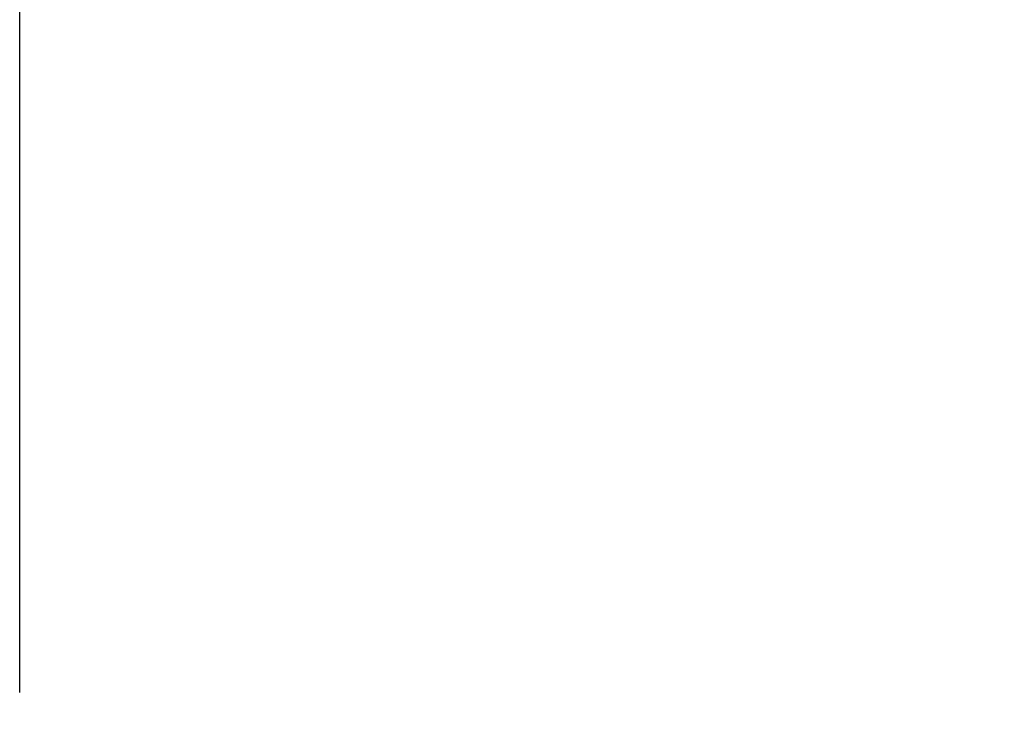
# Model space of a CAD drawing. Header units: inches. Extents: x -9715 to 27308, y -24775 to -3453.
# Tile 157 of 196: x 6773 to 6801, y -21050 to -21030. Entities that reach past the tile are written whole.
import ezdxf

# ---------------------------------------------------------------- set-up
doc = ezdxf.new("R2010")
doc.units = ezdxf.units.IN
doc.header["$MEASUREMENT"] = 0
doc.layers.get('DEFPOINTS').update_dxf_attribs({"color": 11})
doc.layers.add('S-ANNO-TEXT', color=2, linetype='Continuous')
doc.styles.add('DIM', font='ROMANS.shx', dxfattribs={"width": 0.8})
doc.dimstyles.new('DIM-16', dxfattribs={"dimscale": 0, "dimtxt": 6, "dimasz": 6, "dimexe": 3, "dimexo": 3, "dimgap": 3, "dimtad": 1, "dimdec": 1, "dimzin": 3, "dimdsep": 46, "dimlunit": 4, "dimtxsty": 'DIM', "dimcen": 0, "dimdle": 0.0625, "dimclrd": 256, "dimclre": 256, "dimclrt": 2, "dimazin": 0, "dimtfac": 1, "dimtdec": 1, "dimtmove": 1, "dimatfit": 0, "dimfxl": 0.0625, "dimfrac": 2, "dimtolj": 1, "dimtzin": 0, "dimarcsym": 0})

# ---------------------------------------------------------------- blocks, each defined once
blk = doc.blocks.new('*D1263')
at = {"layer": 'DEFPOINTS', "color": 0, "transparency": 16777216}
for p in [(6964.907, -20949.005), (6772.907, -21052.471), (6964.907, -21052.471)]:
    blk.add_point(p, dxfattribs=at)
at = {"layer": 'S-ANNO-TEXT', "lineweight": -2, "transparency": 16777216}
for p, q in [((6772.907, -21049.471), (6772.907, -20946.005)), ((6964.907, -21049.471), (6964.907, -20946.005)), ((6780.907, -20949.005), (6956.907, -20949.005))]:
    blk.add_line(p, q, dxfattribs=at)
at = {"layer": 'S-ANNO-TEXT', "transparency": 16777216}
for points in [[(6780.907, -20947.672), (6780.907, -20950.338), (6772.907, -20949.005)], [(6956.907, -20947.672), (6956.907, -20950.338), (6964.907, -20949.005)]]:
    blk.add_solid(points, dxfattribs=at)
at = {"layer": 'S-ANNO-TEXT', "color": 2, "transparency": 16777216, "insert": (6868.004, -20943.74), "char_height": 8, "attachment_point": 5, "style": 'DIM'}
blk.add_mtext('\\A1;TYPE I SUPPORTS', dxfattribs=at)

msp = doc.modelspace()

# ---------------------------------------------------------------- dimensions: what is measured, and where the dimension line sits
at = {"layer": 'S-ANNO-TEXT'}
dim = msp.add_linear_dim(base=(6964.90735, -20949.00498, 41.66667), p1=(6772.90735, -21052.47135, 41.66667), p2=(6964.90735, -21052.47135, 41.66667), text='TYPE I SUPPORTS', dimstyle='DIM-16', override={"dimscale": 1, "dimtxt": 8, "dimasz": 8, "dimgap": 1, "dimtad": 0, "dimdle": 1, "dimfrac": 1}, dxfattribs=at)
dim.commit()
dim.dimension.update_dxf_attribs({"geometry": '*D1263', "text_midpoint": (6868.00431, -20943.73988, 41.66667), "dimtype": 160})

doc.saveas('drawing.dxf')
